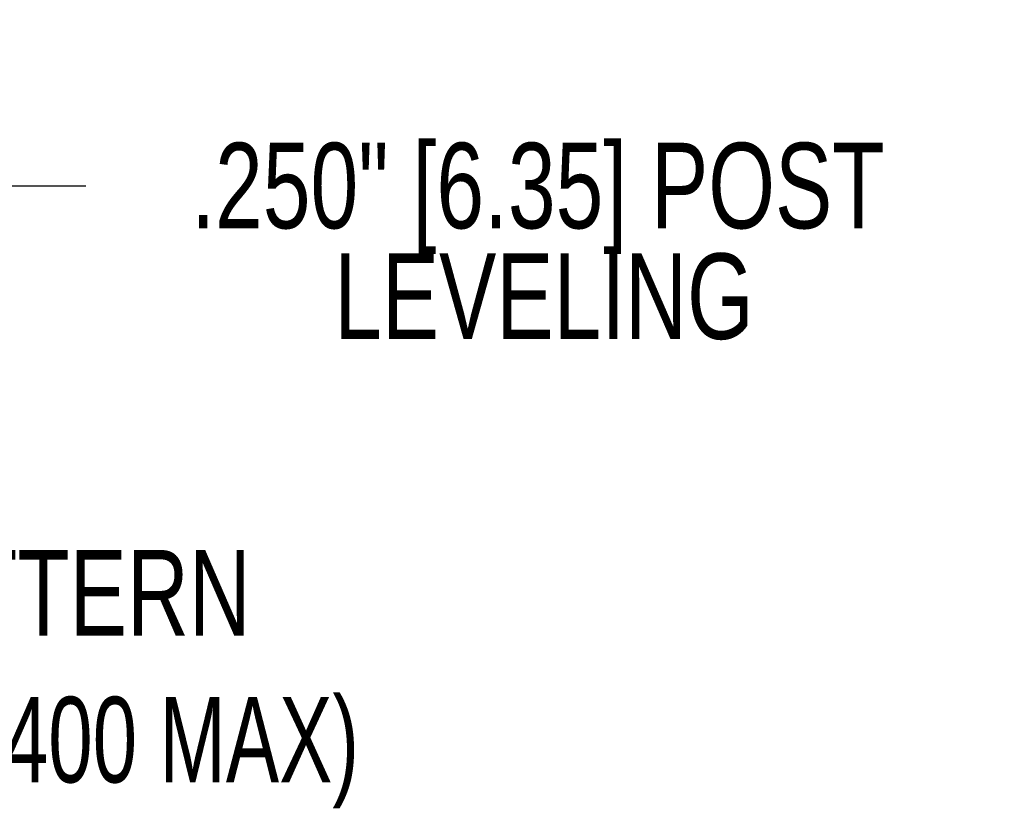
# Model space of a CAD drawing. Header units: inches. Extents: x 5 to 165, y 3 to 108.
# Tile 39 of 139: x 30 to 46, y 62 to 75. Entities that reach past the tile are written whole.
import ezdxf

# ---------------------------------------------------------------- set-up
doc = ezdxf.new("R2010")
doc.units = ezdxf.units.IN
doc.header["$LTSCALE"] = 10
doc.header["$MEASUREMENT"] = 0
doc.styles.add('SLDTEXTSTYLE0', font='TXT', dxfattribs={"width": 0.75})
doc.styles.add('SLDTEXTSTYLE2', font='TXT', dxfattribs={"width": 0.698276})
doc.dimstyles.new('SLDDIMSTYLE2', dxfattribs={"dimtxt": 0.18, "dimasz": 1.56, "dimexe": 0, "dimexo": 0.0625, "dimgap": 0, "dimtad": 0, "dimtih": 1, "dimtoh": 1, "dimdec": 0, "dimrnd": 1e-09, "dimzin": 0, "dimdsep": 46, "dimtxsty": 'Standard', "dimsah": 1, "dimcen": 0.09, "dimadec": 0, "dimazin": 0, "dimtfac": 1.56, "dimtdec": 0, "dimtofl": 0, "dimtmove": 0, "dimatfit": 3, "dimfxl": 1, "dimfrac": 2, "dimtolj": 1, "dimtzin": 0, "dimarcsym": 0})

# ---------------------------------------------------------------- blocks, each defined once
blk = doc.blocks.new('SW_NOTE_4')
at = {"color": 0, "linetype": 'Continuous', "lineweight": 0, "attachment_point": 2, "style": 'SLDTEXTSTYLE0'}
for s, insert, char_height in [('.250" [6.35] POST', (7.28, 0.693), 1.37795), ('LEVELING', (7.377, -1.089), 1.378)]:
    blk.add_mtext(s, dxfattribs=dict(at, insert=insert, char_height=char_height))

msp = doc.modelspace()

# ---------------------------------------------------------------- block references
at = {"color": 216, "linetype": 'Continuous', "lineweight": 0, "true_color": 0x800080}
msp.add_blockref('SW_NOTE_4', (30.77944, 72.152224), dxfattribs=at)

# ---------------------------------------------------------------- texts
at = {"color": 216, "linetype": 'Continuous', "lineweight": 0, "true_color": 0x800080, "char_height": 1.37795276, "attachment_point": 1}
for s, insert, style in [('VESA PATTERN', (22.914027, 66.286263), 'SLDTEXTSTYLE0'), ('(200X200 MIN - 600 X 400 MAX)', (16.297075, 63.921313), 'SLDTEXTSTYLE2')]:
    msp.add_mtext(s, dxfattribs=dict(at, insert=insert, style=style))

# ---------------------------------------------------------------- leaders
at = {"color": 216, "linetype": 'Continuous', "lineweight": 0, "true_color": 0x800080}
msp.add_leader([(22.474658, 81.966711), (28.27944, 72.152224), (30.77944, 72.152224)], dimstyle='SLDDIMSTYLE2', dxfattribs=at)

doc.saveas('drawing.dxf')
